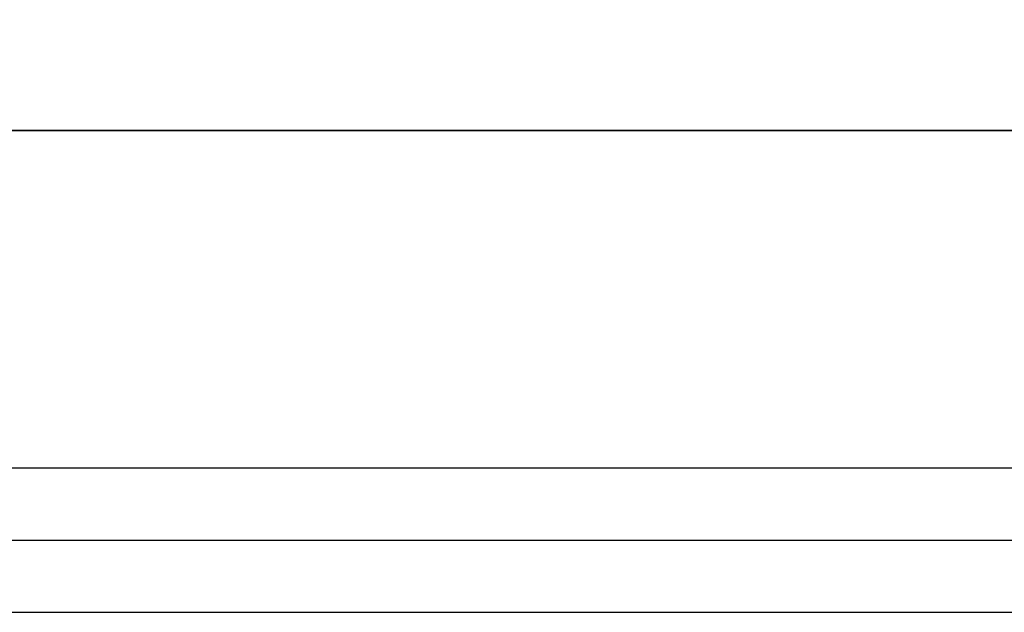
# Model space of a CAD drawing. Header units: millimetres. Extents: x -94648 to 68781, y -29623 to 11990.
# Tile 77 of 181: x -35063 to -34981, y -14324 to -14275. Entities that reach past the tile are written whole.
import ezdxf

# ---------------------------------------------------------------- set-up
doc = ezdxf.new("R2010")
doc.units = ezdxf.units.MM
doc.linetypes.add('BUD', pattern=[0])
doc.layers.add('-podklad', color=8, linetype='Continuous')
doc.layers.add('Area', color=6, linetype='Continuous', lineweight=35, plot=False)
doc.linetypes.add('ZIGZAG', pattern='A,0.00254,-5.08,[131,ltypeshp.shx,S=5.08,R=0,X=-5.08,Y=0],-10.16,[131,ltypeshp.shx,S=5.08,R=180,X=5.08,Y=0],-5.08', length=20.32254)

# ---------------------------------------------------------------- blocks, each defined once
blk = doc.blocks.new('Goscim_parter')
at = {"color": 8, "linetype": 'BUD'}
for p, q in [((-35263.059, -14283.74), (-34840.059, -14283.74)), ((-35275.059, -14311.74), (-34840.059, -14311.74)), ((-35275.059, -14323.74), (-34840.059, -14323.74))]:
    blk.add_line(p, q, dxfattribs=at)
at = {"color": 8, "linetype": 'ZIGZAG'}
blk.add_line((-35275.059, -14317.74), (-34840.059, -14317.74), dxfattribs=at)
at = {"color": 8}
blk.add_lwpolyline([(-34840.059, -14323.74), (-34840.059, -13943.356), (-35275.059, -13943.356), (-35263.059, -12350.74), (-36626.059, -12350.74), (-36626.059, -14323.74)], close=True, dxfattribs=at)
at = {"layer": 'Area', "color": 8, "linetype": 'BUD'}
for points in [[(-35275.059, -13970.74), (-34840.059, -13970.74), (-34840.059, -14283.74), (-35275.059, -14283.74)], [(-34840.059, -14118.74), (-35120.059, -14118.74), (-35120.059, -14099.74), (-35275.059, -14099.74), (-35275.059, -14283.74), (-34840.059, -14283.74), (-34840.059, -14118.74)]]:
    blk.add_lwpolyline(points, close=True, dxfattribs=at)

msp = doc.modelspace()

# ---------------------------------------------------------------- block references
at = {"layer": '-podklad'}
msp.add_blockref('Goscim_parter', (0, 0), dxfattribs=at)

doc.saveas('drawing.dxf')
